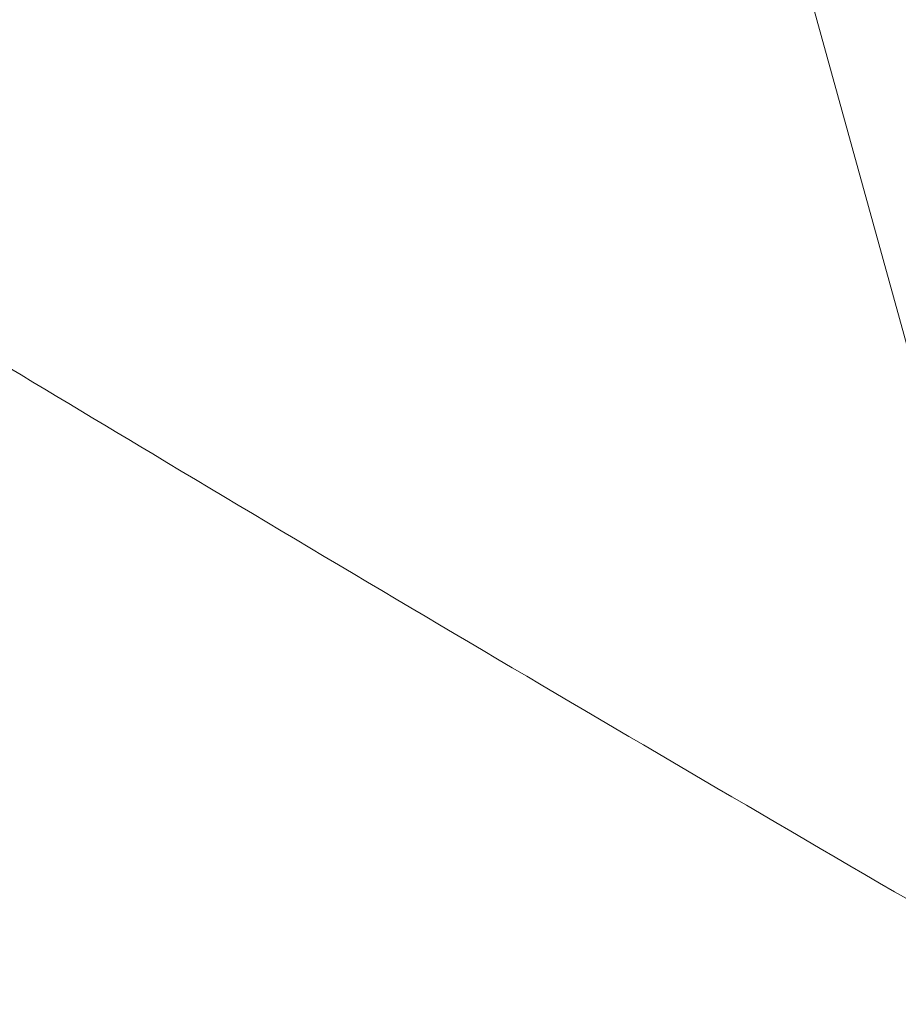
# Model space of a CAD drawing. Header units: millimetres. Extents: x 8 to 587, y 12 to 540.
# Tile 98 of 256: x 521.902 to 522.41, y 138.936 to 139.505. Entities that reach past the tile are written whole.
import ezdxf

# ---------------------------------------------------------------- set-up
doc = ezdxf.new("R2010")
doc.units = ezdxf.units.MM

msp = doc.modelspace()

# ---------------------------------------------------------------- linework, layer by layer
at = {"color": 252, "linetype": 'Continuous', "lineweight": 0}
msp.add_line((522.0028, 140.80848), (522.52008, 138.93607), dxfattribs=at)
msp.add_open_spline([(518.69271, 140.1551), (518.68545, 140.18723), (518.67091, 140.25156), (518.65149, 140.34326), (518.63387, 140.43133), (518.61825, 140.51538), (518.60474, 140.59492), (518.59333, 140.67019), (518.58411, 140.7409), (518.57722, 140.80608), (518.57263, 140.86567), (518.57023, 140.92007), (518.57, 140.97005), (518.57195, 141.01568), (518.57611, 141.05685), (518.58248, 141.09376), (518.59107, 141.1264), (518.60356, 141.15921), (518.62122, 141.1897), (518.64564, 141.21544), (518.67481, 141.23305), (518.70876, 141.24287), (518.74732, 141.24522), (518.79059, 141.2405), (518.83849, 141.22904), (518.88607, 141.21286), (518.93178, 141.19421), (518.9887, 141.16829), (519.06548, 141.12885), (519.16627, 141.07138), (519.2762, 141.0043), (519.39504, 140.92845), (519.52283, 140.84449), (519.65869, 140.75362), (519.80031, 140.658), (519.94698, 140.55865), (520.08564, 140.46482), (520.21658, 140.37656), (520.33822, 140.29496), (520.46339, 140.21149), (520.60602, 140.11705), (520.76739, 140.0112), (520.93509, 139.90248), (521.09319, 139.80115), (521.24043, 139.70775), (521.39093, 139.6133), (521.56311, 139.50643), (521.75829, 139.38686), (521.99136, 139.24626), (522.24454, 139.09609), (522.42741, 138.98957), (522.52007, 138.93608), (522.52008, 138.93607)], degree=3, knots=[0, 0, 0, 0, 0.012585, 0.025194, 0.037985, 0.050777, 0.063665, 0.076554, 0.089624, 0.102719, 0.115303, 0.127907, 0.140645, 0.153383, 0.16619, 0.178996, 0.191929, 0.204876, 0.223767, 0.242697, 0.261891, 0.281086, 0.300409, 0.319733, 0.339291, 0.358873, 0.372972, 0.387071, 0.415327, 0.443749, 0.47222, 0.501217, 0.530255, 0.559409, 0.588597, 0.616538, 0.644505, 0.665569, 0.686632, 0.707733, 0.728835, 0.756815, 0.784815, 0.806427, 0.828038, 0.849682, 0.871326, 0.900775, 0.930243, 0.965103, 0.999995, 1, 1, 1, 1], dxfattribs=at)

doc.saveas('drawing.dxf')
